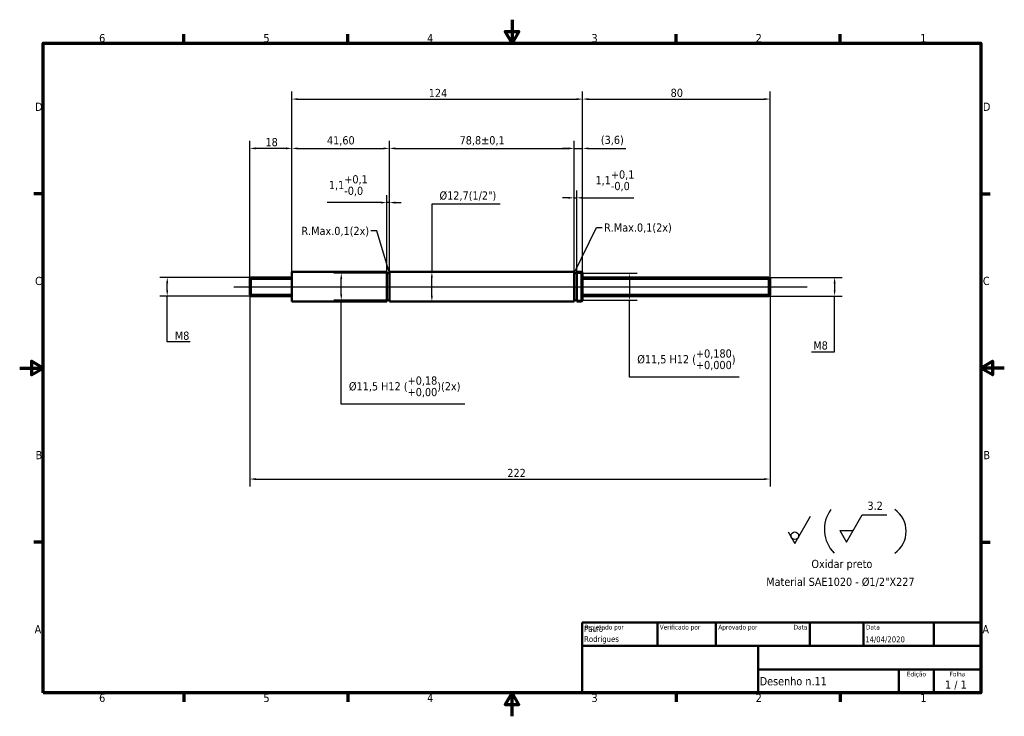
# Model space of a CAD drawing. Header units: millimetres. Extents: x 0 to 420, y 0 to 297.
import ezdxf
from ezdxf.enums import TextEntityAlignment as Align

# ---------------------------------------------------------------- set-up
doc = ezdxf.new("R2010")
doc.units = ezdxf.units.MM
for name, color, linetype, lineweight in [('Borda (ISO)', 7, 'Continuous', 70), ('Dimensão (ISO)', 7, 'Continuous', 25), ('Estreito visível (ISO)', 7, 'Continuous', 35), ('Geometria de rascunho (ISO)', 7, 'Continuous', 25), ('Linha de centro (ISO)', 7, 'Continuous', 25), ('Símbolo (ISO)', 7, 'Continuous', 25), ('Título (ISO)', 7, 'Continuous', 50), ('Visível (ISO)', 7, 'Continuous', 50)]:
    doc.layers.add(name, color=color, linetype=linetype, lineweight=lineweight)
doc.styles.add('Estilo de texto13', font='tahoma.ttf')
doc.styles.add('Estilo de texto14', font='tahoma.ttf')
doc.styles.add('Texto da nota (ISO)', font='tahoma.ttf')
doc.dimstyles.new('Padrão (ISO)', dxfattribs={"dimtxt": 3.5, "dimasz": 2.5, "dimexe": 3.175, "dimexo": 0, "dimgap": 0.762, "dimtad": 1, "dimrnd": 1e-08, "dimzin": 0, "dimtxsty": 'Texto da nota (ISO)', "dimcen": 0.09, "dimdle": 10, "dimclrd": 256, "dimclre": 256, "dimclrt": 256, "dimazin": 0, "dimtfac": 1.001486, "dimtmove": 0, "dimatfit": 3, "dimfxl": 1, "dimtolj": 1, "dimtzin": 0, "dimlwd": -1, "dimlwe": -1, "dimarcsym": 0})
doc.dimstyles.new('Padrão - Método 1b (ISO)$7', dxfattribs={"dimtxt": 3.5, "dimasz": 2.5, "dimexe": 3.175, "dimexo": 0, "dimgap": 0.762, "dimtad": 1, "dimtoh": 1, "dimrnd": 1e-08, "dimtxsty": 'Texto da nota (ISO)', "dimcen": 0.09, "dimdle": 10, "dimclrd": 256, "dimclre": 256, "dimclrt": 256, "dimazin": 2, "dimtfac": 1, "dimtmove": 0, "dimatfit": 3, "dimfxl": 1, "dimtolj": 1, "dimlwd": -1, "dimlwe": -1, "dimarcsym": 0})

# ---------------------------------------------------------------- blocks, each defined once
blk = doc.blocks.new('Bordas Borda padrão')
at = {"layer": 'Borda (ISO)'}
for p, q in [((70, 287), (70, 290.9)), ((140, 287), (140, 290.9)), ((280, 287), (280, 290.9)), ((350, 287), (350, 290.9)), ((10, 222.75), (6.1, 222.75)), ((410, 222.75), (413.9, 222.75)), ((10, 74.25), (6.1, 74.25)), ((410, 74.25), (413.9, 74.25)), ((70, 10), (70, 6.1)), ((140, 10), (140, 6.1)), ((280, 10), (280, 6.1)), ((350, 10), (350, 6.1))]:
    blk.add_line(p, q, dxfattribs=at)
at = {"layer": 'Borda (ISO)', "flags": 128}
for points in [[(210, 297), (210, 287), (207.11, 292), (212.89, 292), (210, 287)], [(10, 10), (10, 287), (410, 287), (410, 10), (10, 10)], [(0, 148.5), (10, 148.5), (5, 151.39), (5, 145.61), (10, 148.5)], [(420, 148.5), (410, 148.5), (415, 151.39), (415, 145.61), (410, 148.5)], [(210, 0), (210, 10), (207.11, 5), (212.89, 5), (210, 10)]]:
    blk.add_lwpolyline(points, dxfattribs=at)
at = {"layer": 'Borda (ISO)', "char_height": 3.5, "attachment_point": 7, "style": 'Texto da nota (ISO)'}
for s, insert in [('6', (33.88, 287.33)), ('5', (103.98, 287.33)), ('4', (173.78, 287.4)), ('3', (243.91, 287.33)), ('2', (313.94, 287.4)), ('1', (384.21, 287.4)), ('D', (6.57, 258.13)), ('D', (410.87, 258.13)), ('C', (6.56, 183.81)), ('C', (410.86, 183.81)), ('B', (6.78, 109.63)), ('B', (411.08, 109.63)), ('A', (6.36, 35.38)), ('A', (410.66, 35.38)), ('6', (33.88, 6.03)), ('5', (103.98, 6.03)), ('4', (173.78, 6.1)), ('3', (243.91, 6.03)), ('2', (313.94, 6.1)), ('1', (384.21, 6.1))]:
    blk.add_mtext(s, dxfattribs=dict(at, insert=insert))
blk = doc.blocks.new('Blocos de títulos ISO')
at = {"layer": 'Título (ISO)'}
for p, q in [((270.07, 130), (100.07, 130)), ((100.07, 130), (100.07, 100)), ((132.07, 120), (132.07, 130)), ((157.07, 120), (157.07, 130)), ((197.07, 120), (197.07, 130)), ((220.07, 120), (220.07, 130)), ((250.07, 120), (250.07, 130)), ((270.07, 100), (270.07, 130)), ((100.07, 120), (270.07, 120)), ((175.07, 120), (175.07, 100)), ((270.07, 110), (175.07, 110)), ((235.07, 100), (235.07, 110)), ((250.07, 100), (250.07, 110)), ((100.07, 100), (270.07, 100))]:
    blk.add_line(p, q, dxfattribs=at)
at = {"layer": 'Título (ISO)', "style": 'Estilo de texto14'}
for s, p in [('Projetado por', (101.07, 129)), ('Verificado por', (133.07, 129)), ('Aprovado por', (158.07, 129)), ('Data', (221.07, 129))]:
    blk.add_text(s, height=2, dxfattribs=at).set_placement(p, align=Align.TOP_LEFT)
blk.add_text('Data', height=2, dxfattribs=at).set_placement((196.07, 129), align=Align.TOP_RIGHT)
for s, p in [('Edição', (242.57, 109)), ('Folha', (260.07, 109))]:
    blk.add_text(s, height=2, dxfattribs=at).set_placement(p, align=Align.TOP_CENTER)
at = {"layer": 'Título (ISO)', "style": 'Texto da nota (ISO)'}
blk.add_text('1 / 1 ', height=3.5, dxfattribs=at).set_placement((260.07, 103.5), align=Align.MIDDLE_CENTER)
at = {"layer": 'Título (ISO)'}
for tag, p, height, style in [('AUTOR_001', (100.82, 125.99), 2.5, 'Estilo de texto13'), ('AUTOR_002', (100.82, 121.71), 2.5, 'Estilo de texto13'), ('DATA_DE_CRIAÇÃO_001', (220.69, 121.54), 2.5, 'Estilo de texto13'), ('NÚMERO_DA_PEÇA_001', (175.72, 103.21), 3.5, 'Texto da nota (ISO)')]:
    blk.add_attdef(tag, p, '', height=height, dxfattribs=dict(at, style=style))
at = {"layer": 'Título (ISO)', "style": 'Estilo de texto13'}
for tag, p in [('VERIFICADO_POR', (133.07, 121)), ('APROVADO_POR_ENG.', (158.07, 121))]:
    blk.add_attdef(tag, text='', height=2.5, dxfattribs=at).set_placement(p, align=Align.BOTTOM_LEFT)
blk.add_attdef('DATA_DE_APROVAÇÃO_DA_ENG.', text='', height=2.5, dxfattribs=at).set_placement((196.07, 121), align=Align.BOTTOM_RIGHT)
at = {"layer": 'Título (ISO)', "style": 'Texto da nota (ISO)'}
for tag, p in [('TÍTULO', (222.57, 115)), ('EMPRESA', (137.41, 109.96)), ('NÚMERO_DE_REVISÃO', (242.57, 103.5))]:
    blk.add_attdef(tag, text='', height=3.5, dxfattribs=at).set_placement(p, align=Align.MIDDLE_CENTER)
blk = doc.blocks.new('*D5')
at = {"layer": 'Defpoints', "color": 0, "transparency": 16777216}
for p in [(175.82, 189.5), (175.82, 189.5), (175.82, 176.8)]:
    blk.add_point(p, dxfattribs=at)
at = {"layer": 'Dimensão (ISO)', "transparency": 16777216}
for p, q in [((204.89, 218.35), (175.82, 218.35)), ((175.82, 218.35), (175.82, 189.5)), ((175.82, 179.3), (175.82, 187))]:
    blk.add_line(p, q, dxfattribs=at)
for points in [[(175.4, 187), (176.23, 187), (175.82, 189.5)], [(175.4, 179.3), (176.23, 179.3), (175.82, 176.8)]]:
    blk.add_solid(points, dxfattribs=at)
at = {"layer": 'Dimensão (ISO)', "transparency": 16777216, "insert": (179.08, 223.8), "char_height": 3.5, "attachment_point": 1, "style": 'Texto da nota (ISO)'}
blk.add_mtext('\\A1;\\fTahoma|b0|i0;\\H3.5000;Ø12,7(1/2")', dxfattribs=at)
blk = doc.blocks.new('*D6')
at = {"layer": 'Defpoints', "color": 0, "transparency": 16777216}
for p in [(319.61, 187.15), (319.61, 179.15), (347.61, 179.15)]:
    blk.add_point(p, dxfattribs=at)
at = {"layer": 'Dimensão (ISO)', "transparency": 16777216}
for p, q in [((319.61, 187.15), (350.79, 187.15)), ((347.61, 184.65), (347.61, 181.65)), ((319.61, 179.15), (350.79, 179.15)), ((347.61, 155.44), (347.61, 179.15)), ((337.78, 155.44), (347.61, 155.44))]:
    blk.add_line(p, q, dxfattribs=at)
for points in [[(347.2, 184.65), (348.03, 184.65), (347.61, 187.15)], [(347.2, 181.65), (348.03, 181.65), (347.61, 179.15)]]:
    blk.add_solid(points, dxfattribs=at)
at = {"layer": 'Dimensão (ISO)', "transparency": 16777216, "insert": (338.54, 159.86), "char_height": 3.5, "attachment_point": 1, "style": 'Texto da nota (ISO)'}
blk.add_mtext('\\A1;\\fTahoma|b0|i0;\\H3.5000;M8', dxfattribs=at)
blk = doc.blocks.new('*D7')
at = {"layer": 'Defpoints', "color": 0, "transparency": 16777216}
for p in [(62.93, 187.15), (98.61, 187.15), (98.61, 179.15)]:
    blk.add_point(p, dxfattribs=at)
at = {"layer": 'Dimensão (ISO)', "transparency": 16777216}
for p, q in [((98.61, 187.15), (59.76, 187.15)), ((62.93, 181.65), (62.93, 184.65)), ((98.61, 179.15), (59.76, 179.15)), ((62.93, 159.6), (62.93, 179.15)), ((72.76, 159.6), (62.93, 159.6))]:
    blk.add_line(p, q, dxfattribs=at)
for points in [[(62.51, 184.65), (63.35, 184.65), (62.93, 187.15)], [(62.51, 181.65), (63.35, 181.65), (62.93, 179.15)]]:
    blk.add_solid(points, dxfattribs=at)
at = {"layer": 'Dimensão (ISO)', "transparency": 16777216, "insert": (66.19, 164.02), "char_height": 3.5, "attachment_point": 1, "style": 'Texto da nota (ISO)'}
blk.add_mtext('\\A1;\\fTahoma|b0|i0;\\H3.5000;M8', dxfattribs=at)
blk = doc.blocks.new('*D8')
at = {"layer": 'Defpoints', "color": 0, "transparency": 16777216}
for p in [(98.11, 179.65), (320.11, 179.65), (320.11, 101.15)]:
    blk.add_point(p, dxfattribs=at)
at = {"layer": 'Dimensão (ISO)', "transparency": 16777216}
for p, q in [((98.11, 179.65), (98.11, 97.98)), ((320.11, 179.65), (320.11, 97.98)), ((100.61, 101.15), (317.61, 101.15))]:
    blk.add_line(p, q, dxfattribs=at)
for points in [[(100.61, 101.57), (100.61, 100.73), (98.11, 101.15)], [(317.61, 101.57), (317.61, 100.73), (320.11, 101.15)]]:
    blk.add_solid(points, dxfattribs=at)
at = {"layer": 'Dimensão (ISO)', "transparency": 16777216, "insert": (208, 105.49), "char_height": 3.5, "attachment_point": 1, "style": 'Texto da nota (ISO)'}
blk.add_mtext('\\A1;222', dxfattribs=at)
blk = doc.blocks.new('Identificador de textura de superfície1')
at = {"layer": 'Símbolo (ISO)'}
for p, q in [((330.65, 73.72), (337.36, 85.34)), ((327.82, 78.62), (330.65, 73.72))]:
    blk.add_line(p, q, dxfattribs=at)
blk.add_circle((330.65, 76.98), 1.63, dxfattribs=at)
blk = doc.blocks.new('Identificador de textura de superfície2')
at = {"layer": 'Símbolo (ISO)'}
for p, q in [((352.65, 74.3), (359.36, 85.92)), ((359.36, 85.92), (369.86, 85.92)), ((349.82, 79.2), (352.65, 74.3)), ((349.82, 79.2), (355.48, 79.2))]:
    blk.add_line(p, q, dxfattribs=at)
at = {"layer": 'Símbolo (ISO)', "insert": (361.63, 87.95), "char_height": 3.5, "attachment_point": 7, "style": 'Texto da nota (ISO)'}
blk.add_mtext('3.2', dxfattribs=at)
blk = doc.blocks.new('*D11')
at = {"layer": 'Defpoints', "color": 0, "transparency": 16777216}
for p in [(137.17, 188.9), (156.61, 188.9), (156.61, 177.4)]:
    blk.add_point(p, dxfattribs=at)
at = {"layer": 'Dimensão (ISO)', "transparency": 16777216}
for p, q in [((156.61, 188.9), (133.99, 188.9)), ((137.17, 179.9), (137.17, 186.4)), ((156.61, 177.4), (133.99, 177.4)), ((137.17, 133.12), (137.17, 177.4)), ((189.92, 133.12), (137.17, 133.12))]:
    blk.add_line(p, q, dxfattribs=at)
for points in [[(136.75, 186.4), (137.58, 186.4), (137.17, 188.9)], [(136.75, 179.9), (137.58, 179.9), (137.17, 177.4)]]:
    blk.add_solid(points, dxfattribs=at)
at = {"layer": 'Dimensão (ISO)', "transparency": 16777216, "insert": (140.43, 144.9), "char_height": 3.5, "attachment_point": 1, "style": 'Texto da nota (ISO)'}
blk.add_mtext('\\A1;\\fTahoma|b0|i0;\\H3.5000;Ø11,5 H12 (\\S+0,18^ +0,00;)(2x)', dxfattribs=at)
blk = doc.blocks.new('*D12')
at = {"layer": 'Defpoints', "color": 0, "transparency": 16777216}
for p in [(98.11, 242.13), (116.11, 189.5), (98.11, 186.65)]:
    blk.add_point(p, dxfattribs=at)
at = {"layer": 'Dimensão (ISO)', "transparency": 16777216}
for p, q in [((98.11, 186.65), (98.11, 245.31)), ((116.11, 189.5), (116.11, 245.31)), ((113.61, 242.13), (100.61, 242.13))]:
    blk.add_line(p, q, dxfattribs=at)
for points in [[(100.61, 242.55), (100.61, 241.71), (98.11, 242.13)], [(113.61, 242.55), (113.61, 241.71), (116.11, 242.13)]]:
    blk.add_solid(points, dxfattribs=at)
at = {"layer": 'Dimensão (ISO)', "transparency": 16777216, "insert": (104.84, 246.55), "char_height": 3.5, "attachment_point": 1, "style": 'Texto da nota (ISO)'}
blk.add_mtext('\\A1;18', dxfattribs=at)
blk = doc.blocks.new('*D13')
at = {"layer": 'Defpoints', "color": 0, "transparency": 16777216}
for p in [(157.71, 242.13), (116.11, 189.5), (157.71, 189.5)]:
    blk.add_point(p, dxfattribs=at)
at = {"layer": 'Dimensão (ISO)', "transparency": 16777216}
for p, q in [((116.11, 189.5), (116.11, 245.31)), ((157.71, 189.5), (157.71, 245.31)), ((118.61, 242.13), (155.21, 242.13))]:
    blk.add_line(p, q, dxfattribs=at)
for points in [[(118.61, 242.55), (118.61, 241.71), (116.11, 242.13)], [(155.21, 242.55), (155.21, 241.71), (157.71, 242.13)]]:
    blk.add_solid(points, dxfattribs=at)
at = {"layer": 'Dimensão (ISO)', "transparency": 16777216, "insert": (131.07, 247.33), "char_height": 3.5, "attachment_point": 1, "style": 'Texto da nota (ISO)'}
blk.add_mtext('\\A1;41,60', dxfattribs=at)
blk = doc.blocks.new('*D14')
at = {"layer": 'Defpoints', "color": 0, "transparency": 16777216}
for p in [(236.51, 242.13), (157.71, 189.5), (236.51, 189.5)]:
    blk.add_point(p, dxfattribs=at)
at = {"layer": 'Dimensão (ISO)', "transparency": 16777216}
for p, q in [((157.71, 189.5), (157.71, 245.31)), ((236.51, 189.5), (236.51, 245.31)), ((160.21, 242.13), (234.01, 242.13))]:
    blk.add_line(p, q, dxfattribs=at)
for points in [[(160.21, 242.55), (160.21, 241.71), (157.71, 242.13)], [(234.01, 242.55), (234.01, 241.71), (236.51, 242.13)]]:
    blk.add_solid(points, dxfattribs=at)
at = {"layer": 'Dimensão (ISO)', "transparency": 16777216, "insert": (187.64, 247.34), "char_height": 3.5, "attachment_point": 1, "style": 'Texto da nota (ISO)'}
blk.add_mtext('\\A1;78,8{\\H3.5052;±0,1}', dxfattribs=at)
blk = doc.blocks.new('*D15')
at = {"layer": 'Defpoints', "color": 0, "transparency": 16777216}
for p in [(157.71, 219.02), (156.61, 189.5), (157.71, 189.5)]:
    blk.add_point(p, dxfattribs=at)
at = {"layer": 'Dimensão (ISO)', "transparency": 16777216}
for p, q in [((154.11, 219.02), (131.12, 219.02)), ((156.61, 189.5), (156.61, 222.19)), ((157.71, 219.02), (156.61, 219.02)), ((157.71, 189.5), (157.71, 222.19)), ((160.21, 219.02), (162.71, 219.02))]:
    blk.add_line(p, q, dxfattribs=at)
for points in [[(154.11, 219.43), (154.11, 218.6), (156.61, 219.02)], [(160.21, 219.43), (160.21, 218.6), (157.71, 219.02)]]:
    blk.add_solid(points, dxfattribs=at)
at = {"layer": 'Dimensão (ISO)', "transparency": 16777216, "insert": (131.88, 230.71), "char_height": 3.5, "attachment_point": 1, "style": 'Texto da nota (ISO)'}
blk.add_mtext('\\A1;1,1{\\H3.5052;\\S+0,1^ -0,0;}', dxfattribs=at)
blk = doc.blocks.new('*D16')
at = {"layer": 'Defpoints', "color": 0, "transparency": 16777216}
for p in [(237.61, 221.05), (236.51, 189.5), (237.61, 189.5)]:
    blk.add_point(p, dxfattribs=at)
at = {"layer": 'Dimensão (ISO)', "transparency": 16777216}
for p, q in [((236.51, 189.5), (236.51, 224.23)), ((237.61, 189.5), (237.61, 224.23)), ((234.01, 221.05), (231.51, 221.05)), ((236.51, 221.05), (237.61, 221.05)), ((240.11, 221.05), (262.03, 221.05))]:
    blk.add_line(p, q, dxfattribs=at)
for points in [[(234.01, 221.47), (234.01, 220.64), (236.51, 221.05)], [(240.11, 221.47), (240.11, 220.64), (237.61, 221.05)]]:
    blk.add_solid(points, dxfattribs=at)
at = {"layer": 'Dimensão (ISO)', "transparency": 16777216, "insert": (245.61, 232.75), "char_height": 3.5, "attachment_point": 1, "style": 'Texto da nota (ISO)'}
blk.add_mtext('\\A1;1,1{\\H3.5052;\\S+0,1^ -0,0;}', dxfattribs=at)
blk = doc.blocks.new('*D17')
at = {"layer": 'Defpoints', "color": 0, "transparency": 16777216}
for p in [(237.61, 188.9), (237.61, 177.4), (260.17, 177.4)]:
    blk.add_point(p, dxfattribs=at)
at = {"layer": 'Dimensão (ISO)', "transparency": 16777216}
for p, q in [((237.61, 188.9), (263.34, 188.9)), ((260.17, 186.4), (260.17, 179.9)), ((237.61, 177.4), (263.34, 177.4)), ((260.17, 144.64), (260.17, 177.4)), ((306.83, 144.64), (260.17, 144.64))]:
    blk.add_line(p, q, dxfattribs=at)
for points in [[(259.75, 186.4), (260.58, 186.4), (260.17, 188.9)], [(259.75, 179.9), (260.58, 179.9), (260.17, 177.4)]]:
    blk.add_solid(points, dxfattribs=at)
at = {"layer": 'Dimensão (ISO)', "transparency": 16777216, "insert": (263.43, 156.43), "char_height": 3.5, "attachment_point": 1, "style": 'Texto da nota (ISO)'}
blk.add_mtext('\\A1;\\fTahoma|b0|i0;\\H3.5000;Ø11,5 H12 (\\S+0,180^ +0,000;)', dxfattribs=at)
blk = doc.blocks.new('*D18')
at = {"layer": 'Defpoints', "color": 0, "transparency": 16777216}
for p in [(240.11, 263.15), (116.11, 189.5), (240.11, 187.15)]:
    blk.add_point(p, dxfattribs=at)
at = {"layer": 'Dimensão (ISO)', "transparency": 16777216}
for p, q in [((116.11, 189.5), (116.11, 266.33)), ((240.11, 187.15), (240.11, 266.33)), ((118.61, 263.15), (237.61, 263.15))]:
    blk.add_line(p, q, dxfattribs=at)
for points in [[(118.61, 263.57), (118.61, 262.73), (116.11, 263.15)], [(237.61, 263.57), (237.61, 262.73), (240.11, 263.15)]]:
    blk.add_solid(points, dxfattribs=at)
at = {"layer": 'Dimensão (ISO)', "transparency": 16777216, "insert": (174.5, 267.49), "char_height": 3.5, "attachment_point": 1, "style": 'Texto da nota (ISO)'}
blk.add_mtext('\\A1;124', dxfattribs=at)
blk = doc.blocks.new('*D19')
at = {"layer": 'Defpoints', "color": 0, "transparency": 16777216}
for p in [(320.11, 263.15), (240.11, 189.21), (320.11, 186.65)]:
    blk.add_point(p, dxfattribs=at)
at = {"layer": 'Dimensão (ISO)', "transparency": 16777216}
for p, q in [((240.11, 189.21), (240.11, 266.33)), ((320.11, 186.65), (320.11, 266.33)), ((242.61, 263.15), (317.61, 263.15))]:
    blk.add_line(p, q, dxfattribs=at)
for points in [[(242.61, 263.57), (242.61, 262.73), (240.11, 263.15)], [(317.61, 263.57), (317.61, 262.73), (320.11, 263.15)]]:
    blk.add_solid(points, dxfattribs=at)
at = {"layer": 'Dimensão (ISO)', "transparency": 16777216, "insert": (277.67, 267.57), "char_height": 3.5, "attachment_point": 1, "style": 'Texto da nota (ISO)'}
blk.add_mtext('\\A1;80', dxfattribs=at)
blk = doc.blocks.new('*D20')
at = {"layer": 'Defpoints', "color": 0, "transparency": 16777216}
for p in [(240.11, 242.13), (236.51, 189.5), (240.11, 189.21)]:
    blk.add_point(p, dxfattribs=at)
at = {"layer": 'Dimensão (ISO)', "transparency": 16777216}
for p, q in [((236.51, 189.5), (236.51, 245.31)), ((240.11, 189.21), (240.11, 245.31)), ((234.01, 242.13), (231.51, 242.13)), ((236.51, 242.13), (240.11, 242.13)), ((242.61, 242.13), (258.55, 242.13))]:
    blk.add_line(p, q, dxfattribs=at)
for points in [[(234.01, 242.55), (234.01, 241.71), (236.51, 242.13)], [(242.61, 242.55), (242.61, 241.71), (240.11, 242.13)]]:
    blk.add_solid(points, dxfattribs=at)
at = {"layer": 'Dimensão (ISO)', "transparency": 16777216, "insert": (247.9, 247.52), "char_height": 3.5, "attachment_point": 1, "style": 'Texto da nota (ISO)'}
blk.add_mtext('\\A1;(3,6)', dxfattribs=at)

msp = doc.modelspace()

# ---------------------------------------------------------------- linework, layer by layer
at = {"layer": 'Estreito visível (ISO)'}
for p, q in [((116.113, 186.406), (98.613, 186.406)), ((319.613, 186.406), (240.113, 186.406)), ((98.613, 179.894), (116.113, 179.894)), ((240.113, 179.894), (319.613, 179.894))]:
    msp.add_line(p, q, dxfattribs=at)
at = {"layer": 'Geometria de rascunho (ISO)'}
for centre, radius, start, end in [((357.85, 79.692), 14.578, 144.37615, 224.09664), ((366.8, 78.866), 11.34, 304.74528, 55.25472)]:
    msp.add_arc(centre, radius, start, end, dxfattribs=at)
at = {"layer": 'Linha de centro (ISO)', "linetype": 'Continuous'}
msp.add_line((91.392, 183.15), (335.861, 183.15), dxfattribs=at)
at = {"layer": 'Visível (ISO)'}
for p, q in [((116.113, 189.5), (116.113, 176.8)), ((116.113, 189.5), (156.613, 189.5)), ((156.613, 189.5), (156.613, 176.8)), ((157.713, 176.8), (157.713, 189.5)), ((157.713, 189.5), (236.513, 189.5)), ((236.513, 189.5), (236.513, 176.8)), ((237.613, 176.8), (237.613, 189.5)), ((237.613, 189.5), (239.613, 189.5)), ((239.613, 176.8), (239.613, 189.5)), ((240.113, 189.212), (239.613, 189.5)), ((240.113, 189.212), (240.113, 177.089)), ((98.113, 186.65), (98.613, 187.15)), ((98.113, 179.65), (98.113, 186.65)), ((98.613, 187.15), (98.613, 179.15)), ((116.113, 187.15), (98.613, 187.15)), ((98.613, 187.15), (98.613, 179.15)), ((156.613, 188.9), (157.713, 188.9)), ((236.513, 188.9), (237.613, 188.9)), ((240.113, 187.15), (319.613, 187.15)), ((319.613, 179.15), (319.613, 187.15)), ((320.113, 186.65), (319.613, 187.15)), ((319.613, 179.15), (319.613, 187.15)), ((320.113, 186.65), (320.113, 179.65)), ((98.113, 179.65), (98.613, 179.15)), ((116.113, 179.15), (98.613, 179.15)), ((116.113, 176.8), (156.613, 176.8)), ((156.613, 177.4), (157.713, 177.4)), ((157.713, 176.8), (236.513, 176.8)), ((236.513, 177.4), (237.613, 177.4)), ((237.613, 176.8), (239.613, 176.8)), ((240.113, 177.089), (239.613, 176.8)), ((240.113, 179.15), (319.613, 179.15)), ((320.113, 179.65), (319.613, 179.15))]:
    msp.add_line(p, q, dxfattribs=at)

# ---------------------------------------------------------------- block references
msp.add_blockref('Bordas Borda padrão', (0, 0))
msp.add_blockref('Blocos de títulos ISO', (139.929, -90)).add_auto_attribs({'NÚMERO_DA_PEÇA_001': 'Desenho n.11', 'AUTOR_001': 'Paulo', 'DATA_DE_CRIAÇÃO_001': '14/04/2020', 'AUTOR_002': 'Rodrigues'})
at = {"layer": 'Símbolo (ISO)'}
for name in ['Identificador de textura de superfície2', 'Identificador de textura de superfície1']:
    msp.add_blockref(name, (0, 0), dxfattribs=at)

# ---------------------------------------------------------------- texts
at = {"layer": 'Símbolo (ISO)', "char_height": 3.5, "style": 'Texto da nota (ISO)'}
for s, insert, width, attachment_point in [('{\\fTahoma|b0|i0;R.Max.0,1(2x)}', (249.271, 210.14), 29.92869, 1), ('{\\fTahoma|b0|i0;R.Max.0,1(2x)}', (149.047, 208.692), 29.92869, 3), ('{\\fTahoma|b0|i0;Oxidar preto}', (337.712, 66.728), 26.4684, 1), ('{\\fTahoma|b0|i0;Material SAE1020 - Ø1/2"X227}', (318.455, 59.092), 64.97974, 1)]:
    msp.add_mtext(s, dxfattribs=dict(at, insert=insert, width=width, attachment_point=attachment_point))

# ---------------------------------------------------------------- dimensions: what is measured, and where the dimension line sits
at = {"layer": 'Dimensão (ISO)'}
for base, p1, p2, override, picture, middle in [((240.113, 263.15), (116.113, 189.5), (240.113, 187.15), {"dimgap": 0.762, "dimdec": 0, "dimtol": 0, "dimlim": 0, "dimtp": 0, "dimtm": 0, "dimtdec": 2, "dimtofl": 0, "dimatfit": 1}, '*D18', (178.113, 263.15)), ((98.113, 242.13), (116.113, 189.5), (98.113, 186.65), {"dimgap": 0.762, "dimdec": 0, "dimtol": 0, "dimlim": 0, "dimtp": 0, "dimtm": 0, "dimtdec": 2, "dimtofl": 0, "dimatfit": 1}, '*D12', (107.113, 242.13)), ((157.713, 242.13), (116.113, 189.5), (157.713, 189.5), {"dimgap": 0.762, "dimdec": 2, "dimtol": 0, "dimlim": 0, "dimtp": 0, "dimtm": 0, "dimtdec": 2, "dimtofl": 0, "dimatfit": 1}, '*D13', (136.913, 242.13)), ((236.513, 242.13), (157.713, 189.5), (236.513, 189.5), {"dimgap": 0.762, "dimdec": 1, "dimtol": 1, "dimlim": 0, "dimtp": 0.1, "dimtm": 0.1, "dimtdec": 1, "dimtofl": 0, "dimatfit": 1}, '*D14', (197.113, 242.13)), ((237.613, 221.052), (236.513, 189.5), (237.613, 189.5), {"dimgap": 0.762, "dimdec": 1, "dimtol": 1, "dimlim": 0, "dimtp": 0.1, "dimtm": 1e-09, "dimtdec": 1, "dimtofl": 1, "dimatfit": 1}, '*D16', (253.438, 221.052)), ((157.713, 219.017), (156.613, 189.5), (157.713, 189.5), {"dimgap": 0.762, "dimdec": 1, "dimtol": 1, "dimlim": 0, "dimtp": 0.1, "dimtm": 1e-09, "dimtdec": 1, "dimtofl": 1, "dimatfit": 1}, '*D15', (139.705, 219.017)), ((320.113, 101.15), (98.113, 179.65), (320.113, 179.65), {"dimgap": 0.762, "dimdec": 0, "dimtol": 0, "dimlim": 0, "dimtp": 0, "dimtm": 0, "dimtdec": 2, "dimtofl": 0, "dimatfit": 1}, '*D8', (211.705, 101.15))]:
    dim = msp.add_linear_dim(base=base, p1=p1, p2=p2, angle=180, dimstyle='Padrão (ISO)', override=override, dxfattribs=at)
    dim.commit()
    dim.dimension.update_dxf_attribs({"geometry": picture, "text_midpoint": middle, "dimtype": 160})
dim = msp.add_linear_dim(base=(320.113, 263.15), p1=(240.113, 189.212), p2=(320.113, 186.65), dimstyle='Padrão (ISO)', override={"dimgap": 0.762, "dimdec": 0, "dimtol": 0, "dimlim": 0, "dimtp": 0, "dimtm": 0, "dimtdec": 2, "dimtofl": 0, "dimatfit": 1}, dxfattribs=at)
dim.commit()
dim.dimension.update_dxf_attribs({"geometry": '*D19', "text_midpoint": (280.113, 263.15), "dimtype": 160})
dim = msp.add_linear_dim(base=(240.113, 242.13), p1=(236.513, 189.5), p2=(240.113, 189.212), text='(<>)', dimstyle='Padrão (ISO)', override={"dimgap": 0.762, "dimdec": 1, "dimtol": 0, "dimlim": 0, "dimtp": 0, "dimtm": 0, "dimtdec": 2, "dimtofl": 1, "dimatfit": 1}, dxfattribs=at)
dim.commit()
dim.dimension.update_dxf_attribs({"geometry": '*D20', "text_midpoint": (252.841, 242.13), "dimtype": 160})
for base, p1, p2, angle, text, override, picture, middle in [((175.817, 189.5), (175.817, 176.8), (175.817, 189.5), 270, '\\fTahoma|b0|i0;\\H3.5000;Ø<>(1/2")', {"dimgap": 0.762, "dimtih": 1, "dimtoh": 1, "dimdec": 1, "dimse1": 1, "dimse2": 1, "dimtol": 0, "dimlim": 0, "dimtp": 0, "dimtm": 0, "dimtdec": 2, "dimtofl": 0, "dimtmove": 1, "dimatfit": 2}, '*D5', (176.432, 218.349)), ((62.931, 187.15), (98.613, 179.15), (98.613, 187.15), 90, '\\fTahoma|b0|i0;\\H3.5000;M<>', {"dimgap": 0.762, "dimtih": 1, "dimtoh": 1, "dimdec": 0, "dimtol": 0, "dimlim": 0, "dimtp": 0, "dimtm": 0, "dimtdec": 2, "dimtofl": 0, "dimtmove": 1, "dimatfit": 2}, '*D7', (63.342, 159.597)), ((137.168, 188.9), (156.613, 177.4), (156.613, 188.9), 90, '\\fTahoma|b0|i0;\\H3.5000;Ø<> H12 (\\S+0,18^ +0,00;)(2x)', {"dimtih": 1, "dimtoh": 1, "dimdec": 1, "dimtp": 0.18, "dimtm": 0, "dimtdec": 2, "dimtofl": 0, "dimtmove": 1, "dimatfit": 2}, '*D11', (138.042, 133.118)), ((260.165, 177.4), (237.613, 188.9), (237.613, 177.4), 90, '\\fTahoma|b0|i0;\\H3.5000;Ø<> H12 (\\S+0,180^ +0,000;)', {"dimtih": 1, "dimtoh": 1, "dimdec": 1, "dimtp": 0.18, "dimtm": 0, "dimtdec": 3, "dimtofl": 0, "dimtmove": 1, "dimatfit": 2}, '*D17', (260.837, 144.644)), ((347.613, 179.15), (319.613, 187.15), (319.613, 179.15), 270, '\\fTahoma|b0|i0;\\H3.5000;M<>', {"dimgap": 0.762, "dimtih": 1, "dimtoh": 1, "dimdec": 0, "dimtol": 0, "dimlim": 0, "dimtp": 0, "dimtm": 0, "dimtdec": 2, "dimtofl": 0, "dimtmove": 1, "dimatfit": 2}, '*D6', (347.129, 155.44))]:
    dim = msp.add_linear_dim(base=base, p1=p1, p2=p2, angle=angle, text=text, dimstyle='Padrão (ISO)', override=override, dxfattribs=at)
    dim.commit()
    dim.dimension.update_dxf_attribs({"geometry": picture, "text_midpoint": middle, "dimtype": 160})

# ---------------------------------------------------------------- leaders
at = {"layer": 'Símbolo (ISO)', "annotation_type": 0, "has_hookline": 1, "text_width": 29.323}
for points, hookline_direction in [([(157.713, 188.946), (152.309, 206.942), (149.809, 206.942)], 1), ([(236.513, 188.9), (246.009, 208.39), (248.509, 208.39)], 0)]:
    msp.add_leader(points, dimstyle='Padrão - Método 1b (ISO)$7', override={"dimtad": 0}, dxfattribs=dict(at, hookline_direction=hookline_direction))

doc.saveas('drawing.dxf')
